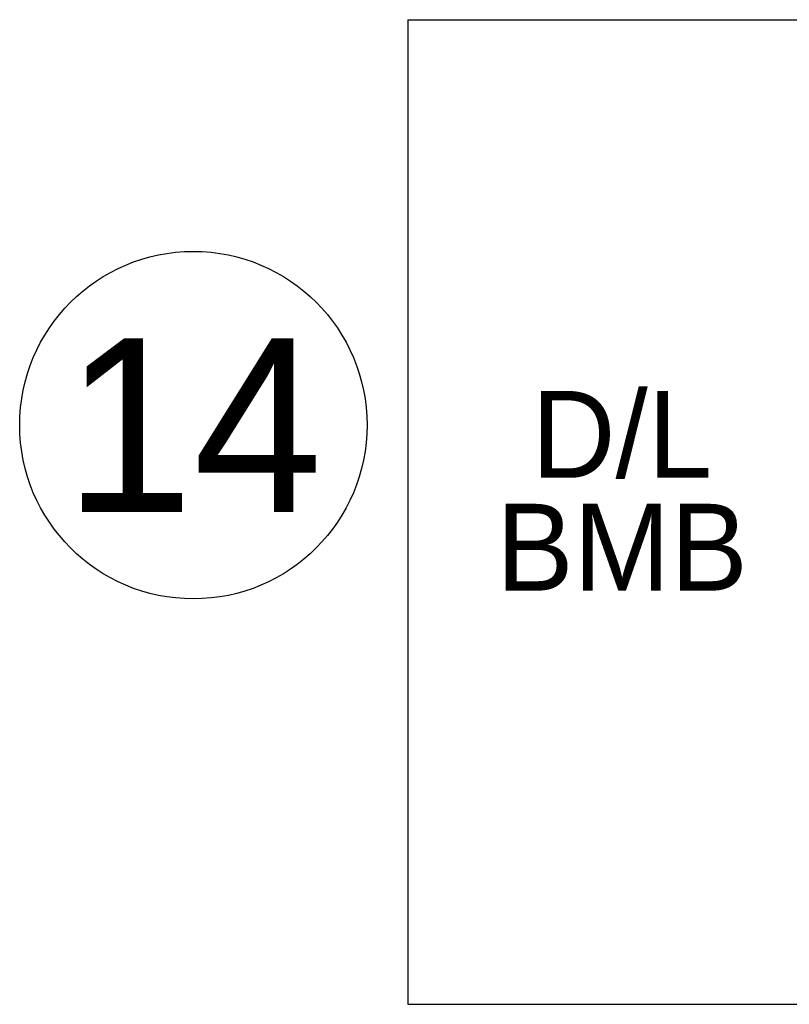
# Model space of a CAD drawing. Header units: millimetres. Extents: x 0 to 84100, y 0 to 59400.
# Tile 107 of 113: x 67684 to 69456, y 39361 to 41627. Entities that reach past the tile are written whole.
import ezdxf
from ezdxf.enums import TextEntityAlignment as Align

# ---------------------------------------------------------------- set-up
doc = ezdxf.new("R2010")
doc.units = ezdxf.units.MM
doc.layers.add('무대멀티박스', color=7, linetype='Continuous')
doc.styles.add('DALUS', font='GOTHIC.TTF')

msp = doc.modelspace()

# ---------------------------------------------------------------- linework, layer by layer
at = {"color": 8, "linetype": 'ByBlock'}
for p, q in [((68577.896, 41627.393), (68577.896, 39360.726)), ((68577.896, 41627.393), (82897.503, 41627.393)), ((68577.896, 39360.726), (82897.503, 39360.726))]:
    msp.add_line(p, q, dxfattribs=at)
msp.add_circle((68083.747, 40694.059), 400, dxfattribs=at)

# ---------------------------------------------------------------- texts
at = {"layer": '무대멀티박스', "color": 8, "linetype": 'Continuous', "style": 'DALUS'}
for s, height, p in [('14', 400, (68083.747, 40694.059)), ('D/L', 200, (69071.033, 40676.747)), ('BMB', 200, (69071.033, 40413.05))]:
    msp.add_text(s, height=height, dxfattribs=at).set_placement(p, align=Align.MIDDLE)

doc.saveas('drawing.dxf')
